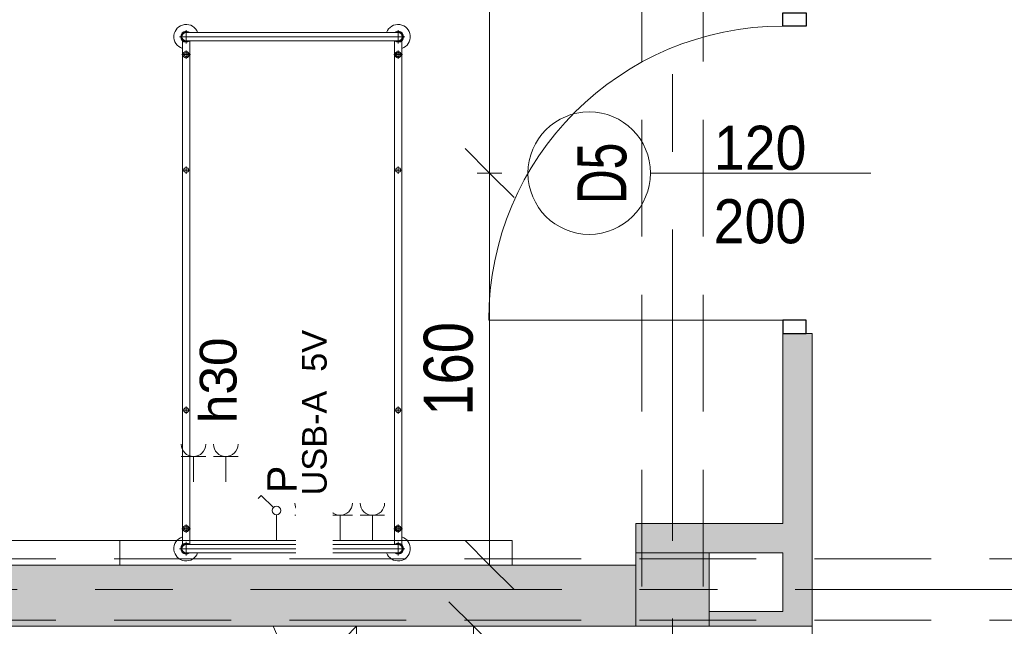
# Model space of a CAD drawing. Header units: centimetres. Extents: x -1631 to 1829, y -257 to 3158.
# Tile 33 of 129: x -879 to -477, y 1833 to 2081. Entities that reach past the tile are written whole.
import ezdxf

# ---------------------------------------------------------------- set-up
doc = ezdxf.new("R2010")
doc.units = ezdxf.units.CM
for name, pattern in [('Dash', [60, 30, -30]), ('Oś', [222.25, 127, -31.75, 31.75, -31.75]), ('Ponad', [39.688, 23.813, -15.875]), ('Ukryte', [71.438, 47.625, -23.813])]:
    doc.linetypes.add(name, pattern=pattern)
for name, color, linetype, lineweight in [('A-ANNO-DIMS', 211, 'Continuous', 13), ('A-ANNO-DIMS-100', 211, 'Continuous', 13), ('A-ANNO-NOTE', 131, 'Continuous', 9), ('A-AREA', 32, 'Continuous', 13), ('A-DETL', 90, 'Continuous', 9), ('A-DETL-GENF', 92, 'Continuous', 9), ('A-DETL-HDLN', 90, 'Ukryte', 9), ('A-DETL-MEDM', 33, 'Continuous', 13), ('A-DETL-THIN', 151, 'Continuous', 9), ('A-DOOR', 31, 'Continuous', 13), ('A-FLOR', 192, 'Continuous', 13), ('A-FLOR-OVHD', 1, 'Ponad', 9), ('A-WALL', 113, 'Continuous', 13), ('I-FURN', 30, 'Continuous', 9), ('Q-SPCQ', 91, 'Continuous', 9), ('S-COLS', 52, 'Continuous', 13), ('S-GRID', 1, 'Continuous', 13)]:
    doc.layers.add(name, color=color, linetype=linetype, lineweight=lineweight)
doc.layers.add('A-WALL-PATT', color=111, linetype='Continuous', lineweight=13, plot=False)
doc.styles.add('Arial', font='arial.ttf', dxfattribs={"width": 0.9, "height": 18})
doc.styles.add('Arial Narrow_5', font='ARIALN.TTF', dxfattribs={"height": 20})
doc.styles.add('Arial_1', font='arial.ttf', dxfattribs={"width": 0.7, "height": 20})
doc.styles.add('Arial_4', font='arial.ttf', dxfattribs={"height": 10})
doc.styles.add('Arial_5', font='arial.ttf', dxfattribs={"height": 12})
doc.styles.add('Arial_6', font='arial.ttf', dxfattribs={"height": 15})
doc.dimstyles.new('Diagonal_1_100__0__wewnętrzne', dxfattribs={"dimscale": 30.48, "dimtxt": 20.468619, "dimasz": 0.656168, "dimexe": 0.164042, "dimexo": 0.0625, "dimgap": 0.032808, "dimtad": 1, "dimdec": 0, "dimdsep": 46, "dimtxsty": 'Arial Narrow_5', "dimblk1": 'OBLIQUE', "dimblk2": 'OBLIQUE', "dimsah": 1, "dimcen": 0.09, "dimazin": 0, "dimtfac": 1, "dimtdec": 4, "dimtix": 1, "dimtmove": 0, "dimatfit": 3, "dimfxl": 0.164042, "dimfxlon": 1, "dimtvp": 1, "dimtolj": 1, "dimtzin": 0, "dimarcsym": 2})

# ---------------------------------------------------------------- blocks, each defined once
blk = doc.blocks.new('M_Concrete-Square-Column - 300 x 300mm-1795930-6_piętro IV __13_80 m_ - stan projektowany')
at = {"layer": 'S-COLS', "lineweight": 9}
blk.add_hatch(color=254, dxfattribs=at).paths.add_polyline_path([(15, -15), (15, 15), (-15, 15), (-15, -15)], flags=0)
for p, q in [((15, 15), (-15, 15)), ((-15, 15), (-15, -15)), ((15, -15), (15, 15)), ((-15, -15), (15, -15))]:
    blk.add_line(p, q, dxfattribs=at)
blk = doc.blocks.new('łóżko 195x90 typ FAMED _102039_ - łóżko 195x90 typ FAMED _102039_-1233017-6_piętro IV __13_80 m_ - stan projektowany')
at = {"layer": 'I-FURN'}
for p, q in [((-43.25, 101.53), (-43.25, 106.98)), ((-43.25, 105.95), (43.25, 105.95)), ((43.25, 101.53), (43.25, 106.98)), ((45.97, 104.25), (-45.98, 104.25)), ((-44.75, -103.1), (-44.75, 102.61)), ((-43.25, 102.55), (43.25, 102.55)), ((-41.75, 102.55), (-41.75, -103.1)), ((41.75, 102.61), (41.75, -103.05)), ((44.75, -103.1), (44.75, 102.61)), ((-45, 96.93), (-41.5, 96.93)), ((-43.25, 95.18), (-43.25, 98.68)), ((45, 96.93), (41.5, 96.93)), ((43.25, 95.18), (43.25, 98.68)), ((-44.75, 49.81), (-41.75, 49.81)), ((-43.25, 48.31), (-43.25, 51.31)), ((44.75, 49.81), (41.75, 49.81)), ((43.25, 48.31), (43.25, 51.31)), ((-44.75, -48.19), (-41.75, -48.19)), ((-43.25, -49.69), (-43.25, -46.69)), ((44.75, -48.19), (41.75, -48.19)), ((43.25, -49.69), (43.25, -46.69)), ((-43.25, -94.85), (-43.25, -98.35)), ((43.25, -94.85), (43.25, -98.35)), ((-45, -96.6), (-41.5, -96.6)), ((45, -96.6), (41.5, -96.6)), ((-43.25, -102.02), (-43.25, -107.47)), ((-43.25, -103.05), (43.25, -103.05)), ((43.25, -102.02), (43.25, -107.47)), ((-45.98, -104.75), (45.97, -104.75)), ((-43.25, -106.45), (43.25, -106.45))]:
    blk.add_line(p, q, dxfattribs=at)
for centre, radius in [((-43.25, 96.93), 1.25), ((-43.25, 96.93), 0.8), ((43.25, 96.93), 1.25), ((43.25, 96.93), 0.8), ((-43.25, 49.81), 1), ((43.25, 49.81), 1), ((-43.25, -48.19), 1), ((43.25, -48.19), 1), ((-43.25, -96.6), 1.25), ((-43.25, -96.6), 0.8), ((43.25, -96.6), 1.25), ((43.25, -96.6), 0.8)]:
    blk.add_circle(centre, radius, dxfattribs=at)
for centre, radius, start, end in [((-43.25, 104.25), 5, 19.8769, 252.5424), ((43.25, 104.25), 5, 287.4576, 160.1231), ((-43.25, 104.25), 2.23, 49.8221, 310.1779), ((-43.25, 104.25), 1.93, 62.0207, 297.9793), ((-43.25, 104.25), 1.7, 90, 270), ((43.25, 104.25), 2.23, 229.8221, 130.1779), ((43.25, 104.25), 1.93, 242.0207, 117.9793), ((43.25, 104.25), 1.7, 270, 90), ((-43.25, -104.75), 5, 107.4576, 340.1231), ((43.25, -104.75), 5, 199.8769, 72.5424), ((-43.25, -104.75), 2.23, 47.6113, 310.1779), ((-43.25, -104.75), 1.93, 62.0207, 297.9793), ((-43.25, -104.75), 1.7, 90, 270), ((43.25, -104.75), 2.23, 229.8221, 130.1779), ((43.25, -104.75), 1.93, 242.0207, 117.9793), ((43.25, -104.75), 1.7, 270, 90)]:
    blk.add_arc(centre, radius, start, end, dxfattribs=at)
blk = doc.blocks.new('Panel Gazowo Oswietleniowy 2 - Type 1-2423720-6_piętro IV __13_80 m_ - stan projektowany')
at = {"layer": 'Q-SPCQ'}
for p, q in [((-112.5, 56.83), (-102.5, 56.83)), ((-107.5, 56.83), (-107.5, 46.5)), ((-99.33, 56.83), (-89.33, 56.83)), ((-94.33, 56.83), (-94.33, 46.5)), ((47.5, 56.83), (57.5, 56.83)), ((52.5, 56.83), (52.5, 46.5)), ((60.67, 56.83), (70.67, 56.83)), ((65.67, 56.83), (65.67, 46.5)), ((-79.82, 40.93), (-81.13, 39.62)), ((-74.88, 35.98), (-79.82, 40.93)), ((80.18, 40.93), (78.87, 39.62)), ((85.12, 35.98), (80.18, 40.93)), ((-73.64, 22.5), (-73.64, 33)), ((-66.13, 32.83), (-56.13, 32.83)), ((-61.13, 32.83), (-61.13, 22.5)), ((-52.67, 32.83), (-42.67, 32.83)), ((-47.67, 32.83), (-47.67, 22.5)), ((-39.5, 32.83), (-29.5, 32.83)), ((-34.5, 32.83), (-34.5, 22.5)), ((86.36, 22.5), (86.36, 33)), ((93.87, 32.83), (103.87, 32.83)), ((98.87, 32.83), (98.87, 22.5)), ((107.33, 32.83), (117.33, 32.83)), ((112.33, 32.83), (112.33, 22.5)), ((120.5, 32.83), (130.5, 32.83)), ((125.5, 32.83), (125.5, 22.5)), ((-157.5, 12.5), (-157.5, 22.5)), ((-157.5, 22.5), (182.5, 22.5)), ((182.5, 22.5), (182.5, 12.5))]:
    blk.add_line(p, q, dxfattribs=at)
for centre in [(-73.64, 34.75), (86.36, 34.75)]:
    blk.add_circle(centre, 1.75, dxfattribs=at)
for centre, end in [((-107.5, 61.83), 0), ((-94.33, 61.83), 0), ((52.5, 61.83), 0), ((65.67, 61.83), 0), ((-61.13, 37.83), 360), ((-47.67, 37.83), 360), ((-34.5, 37.83), 360), ((98.87, 37.83), 360), ((112.33, 37.83), 360), ((125.5, 37.83), 360)]:
    blk.add_arc(centre, 5, 180, end, dxfattribs=at)
blk = doc.blocks.new('DRZWI 1S - automatyczna etykieta - Drzwi 120-2386914-6_piętro IV __13_80 m_ - stan projektowany')
at = {"layer": 'A-DETL-GENF'}
for p, q in [((-65.5, 3.5), (-60, 3.5)), ((-65.5, -6), (-65.5, 3.5)), ((-60, 3.5), (-60, -6)), ((60, 3.5), (65.5, 3.5)), ((60, -6), (60, 3.5)), ((65.5, 3.5), (65.5, -6)), ((-60, -6), (-65.5, -6)), ((65.5, -6), (60, -6))]:
    blk.add_line(p, q, dxfattribs=at)
at = {"layer": 'A-DETL-MEDM', "lineweight": 25}
for p, q in [((-65.5, -6), (-65.5, 3.5)), ((-65.5, 3.5), (-60, 3.5)), ((-60, 3.5), (-60, -6)), ((60, 3.5), (60, -6)), ((65.5, 3.5), (60, 3.5)), ((65.5, -6), (65.5, 3.5)), ((-60, -6), (-65.5, -6)), ((60, -6), (65.5, -6))]:
    blk.add_line(p, q, dxfattribs=at)
at = {"layer": 'A-DOOR'}
blk.add_line((60, -6), (60, -126), dxfattribs=at)
blk.add_arc((60, -6), 120, 180, 270, dxfattribs=at)
blk = doc.blocks.new('DIMBLOCK26-6_piętro IV __13_80 m_ - stan projektowany')
at = {"layer": 'A-ANNO-DIMS-100', "transparency": 16777216}
for p, q in [((-687.3, 2018.33), (-697.3, 2028.33)), ((-692.3, 2018.33), (-682.3, 2018.33)), ((-687.3, 2018.33), (-692.3, 2018.33)), ((-687.3, 1858.33), (-687.3, 2018.33)), ((-687.3, 2018.33), (-677.3, 2008.33)), ((-687.3, 1858.33), (-697.3, 1868.33)), ((-692.3, 1858.33), (-682.3, 1858.33)), ((-687.3, 1858.33), (-692.3, 1858.33)), ((-687.3, 1858.33), (-677.3, 1848.33))]:
    blk.add_line(p, q, dxfattribs=at)
at = {"layer": 'A-ANNO-DIMS-100', "color": 0, "transparency": 16777216, "insert": (-714.15, 1919.32), "char_height": 20, "width": 45.6158, "attachment_point": 1, "rotation": 90, "line_spacing_factor": 0.974696, "style": 'Arial Narrow_5'}
blk.add_mtext('160', dxfattribs=at)
blk = doc.blocks.new('_Oblique')
at = {"color": 0, "linetype": 'ByBlock', "lineweight": -2}
blk.add_line((-0.5, -0.5), (0.5, 0.5), dxfattribs=at)
blk = doc.blocks.new('DIMBLOCK27-6_piętro IV __13_80 m_ - stan projektowany')
at = {"layer": 'A-ANNO-DIMS-100', "transparency": 16777216}
for p, q in [((-687.3, 2277.33), (-697.3, 2287.33)), ((-692.3, 2277.33), (-682.3, 2277.33)), ((-687.3, 2277.33), (-692.3, 2277.33)), ((-687.3, 2018.33), (-687.3, 2277.33)), ((-687.3, 2277.33), (-677.3, 2267.33)), ((-687.3, 2018.33), (-697.3, 2028.33)), ((-692.3, 2018.33), (-682.3, 2018.33)), ((-687.3, 2018.33), (-692.3, 2018.33)), ((-687.3, 2018.33), (-677.3, 2008.33))]:
    blk.add_line(p, q, dxfattribs=at)
at = {"layer": 'A-ANNO-DIMS-100', "color": 0, "transparency": 16777216, "insert": (-714.15, 2128.82), "char_height": 20, "width": 45.6158, "attachment_point": 1, "rotation": 90, "line_spacing_factor": 0.974696, "style": 'Arial Narrow_5'}
blk.add_mtext('259', dxfattribs=at)
blk = doc.blocks.new('DIMBLOCK139-6_piętro IV __13_80 m_ - stan projektowany')
at = {"layer": 'A-ANNO-DIMS-100', "transparency": 16777216}
for p, q in [((-693.86, 1833.33), (-703.86, 1843.33)), ((-698.86, 1833.33), (-688.86, 1833.33)), ((-693.86, 1833.33), (-698.86, 1833.33)), ((-693.86, 1683.33), (-693.86, 1833.33)), ((-693.86, 1833.33), (-683.86, 1823.33)), ((-693.86, 1683.33), (-703.86, 1693.33)), ((-698.86, 1683.33), (-688.86, 1683.33)), ((-693.86, 1683.33), (-698.86, 1683.33)), ((-693.86, 1683.33), (-683.86, 1673.33))]:
    blk.add_line(p, q, dxfattribs=at)
at = {"layer": 'A-ANNO-DIMS-100', "color": 0, "transparency": 16777216, "insert": (-720.71, 1739.32), "char_height": 20, "width": 45.6158, "attachment_point": 1, "rotation": 90, "line_spacing_factor": 0.974696, "style": 'Arial Narrow_5'}
blk.add_mtext('150', dxfattribs=at)

msp = doc.modelspace()

# ---------------------------------------------------------------- hatches: boundary and pattern name
at = {"layer": 'A-WALL-PATT'}
h = msp.add_hatch(color=9, dxfattribs=at)
h.paths.add_polyline_path([(-555.62, 1833.33), (-555.62, 1952.83), (-567.62, 1952.83), (-567.62, 1833.33)], flags=0)
h.paths.add_polyline_path([(-555.62, 2173.83), (-555.62, 2482.83), (-567.62, 2482.83), (-567.62, 2173.83)], flags=0)
h.paths.add_polyline_path([(-555.62, 2703.83), (-555.62, 2824.33), (-567.62, 2824.33), (-567.62, 2703.83), (-558.12, 2703.83)], flags=0)
for points in [[(-567.62, 1863.33), (-567.62, 1875.33), (-627.62, 1875.33), (-627.62, 1863.33), (-597.62, 1863.33)], [(-628.34, 1833.33), (-627.62, 1833.33), (-627.62, 1858.33), (-1197.62, 1858.33), (-1197.62, 1833.33), (-719.31, 1833.33)], [(-567.62, 1833.33), (-567.62, 1839.33), (-597.62, 1839.33), (-597.62, 1833.33), (-582.85, 1833.33)]]:
    msp.add_hatch(color=9, dxfattribs=at).paths.add_polyline_path(points, flags=0)

# ---------------------------------------------------------------- linework, layer by layer
at = {"layer": 'A-ANNO-NOTE', "lineweight": 13}
msp.add_line((-531.62, 2018.33), (-621.62, 2018.33), dxfattribs=at)
msp.add_line((-531.62, 2018.33), (-621.62, 2018.33), dxfattribs=at)
msp.add_circle((-646.62, 2018.33), 25, dxfattribs=at)
at = {"layer": 'A-AREA', "lineweight": 9}
msp.add_line((-1037.41, 1533.33), (-741.62, 1833.33), dxfattribs=at)
at = {"layer": 'A-DETL', "linetype": 'Dash', "lineweight": 25}
msp.add_open_spline([(-552.77, 2638.57), (-478.91, 2638.57), (-476.08, 2638.57), (-439.12, 2638.57), (-439.12, 2601.62), (-439.12, 2598.79), (-439.12, 2573.54), (-439.12, 1655.82), (-439.12, 1618.87), (-439.12, 1616.04), (-439.12, 1512.36), (-439.12, 1509.53), (-439.12, 1472.57), (-476.08, 1472.57), (-478.91, 1472.57), (-555.62, 1472.57)], degree=3, knots=[0, 0, 0, 0, 1.242892, 2.082132, 2.921372, 3.63261, 13.975949, 24.692511, 35.163852, 36.732804, 37.928533, 39.497485, 40.336725, 41.175965, 42.450024, 42.450024, 42.450024, 42.450024], dxfattribs=at)
at = {"layer": 'A-DETL-HDLN'}
for p, q in [((-625.12, 420.83), (-625.12, 2793.33)), ((-600.12, 420.83), (-600.12, 2793.33)), ((-1197.62, 1835.83), (1172.38, 1835.83))]:
    msp.add_line(p, q, dxfattribs=at)
at = {"layer": 'A-DETL-THIN'}
msp.add_line((-775.62, 1833.33), (-741.62, 1758.33), dxfattribs=at)
at = {"layer": 'A-FLOR', "lineweight": 9}
msp.add_line((-741.62, 1833.33), (-741.62, 1533.33), dxfattribs=at)
at = {"layer": 'A-FLOR-OVHD'}
msp.add_line((-555.62, 1833.33), (-555.62, 1383.33), dxfattribs=at)
at = {"layer": 'A-WALL', "lineweight": 9}
for p, q in [((-567.62, 1952.83), (-567.62, 1875.33)), ((-555.62, 1952.83), (-558.12, 1952.83)), ((-555.62, 1833.33), (-555.62, 1952.83)), ((-567.62, 1875.33), (-627.62, 1875.33)), ((-627.62, 1875.33), (-627.62, 1863.33)), ((-597.62, 1863.33), (-567.62, 1863.33)), ((-567.62, 1863.33), (-567.62, 1839.33)), ((-627.62, 1858.33), (-1197.62, 1858.33)), ((-567.62, 1839.33), (-597.62, 1839.33)), ((-1197.62, 1833.33), (-627.62, 1833.33)), ((-597.62, 1833.33), (-555.62, 1833.33))]:
    msp.add_line(p, q, dxfattribs=at)
at = {"layer": 'S-GRID', "linetype": 'Oś'}
for p, q in [((-612.62, 2884.27), (-612.62, 27.13)), ((1342.46, 1848.33), (-1368.76, 1848.33))]:
    msp.add_line(p, q, dxfattribs=at)

# ---------------------------------------------------------------- block references
at = {"layer": 'A-DOOR', "rotation": 269.9999999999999}
msp.add_blockref('DRZWI 1S - automatyczna etykieta - Drzwi 120-2386914-6_piętro IV __13_80 m_ - stan projektowany', (-561.62, 2018.33), dxfattribs=at)
at = {"layer": 'I-FURN'}
msp.add_blockref('łóżko 195x90 typ FAMED _102039_ - łóżko 195x90 typ FAMED _102039_-1233017-6_piętro IV __13_80 m_ - stan projektowany', (-767.87, 1969.77), dxfattribs=at)
at = {"layer": 'Q-SPCQ'}
for p in [(-1020.62, 1845.83), (-860.62, 1845.83)]:
    msp.add_blockref('Panel Gazowo Oswietleniowy 2 - Type 1-2423720-6_piętro IV __13_80 m_ - stan projektowany', p, dxfattribs=at)
at = {"layer": 'S-COLS', "lineweight": 9}
msp.add_blockref('M_Concrete-Square-Column - 300 x 300mm-1795930-6_piętro IV __13_80 m_ - stan projektowany', (-612.62, 1848.33), dxfattribs=at)

# ---------------------------------------------------------------- texts
at = {"layer": 'A-ANNO-NOTE', "lineweight": 211, "char_height": 18, "width": 38.07, "attachment_point": 5, "line_spacing_factor": 0.936439, "style": 'Arial'}
for s, insert in [('\\pxqc,t6.35,12.7,19.05,25.4,31.75,38.1,44.45,50.8,57.15,63.5,69.85,76.2,82.55,88.9,95.25,101.6,107.95,114.3,120.65,127,133.35,139.7,146.05,152.4,158.75,165.1,171.45,177.8,184.15,190.5,196.85,203.2;{120}', (-576.86, 2028.56)), ('\\pxqc,t6.35,12.7,19.05,25.4,31.75,38.1,44.45,50.8,57.15,63.5,69.85,76.2,82.55,88.9,95.25,101.6,107.95,114.3,120.65,127,133.35,139.7,146.05,152.4,158.75,165.1,171.45,177.8,184.15,190.5,196.85,203.2;{200}', (-576.95, 1998.56))]:
    msp.add_mtext(s, dxfattribs=dict(at, insert=insert))
at = {"layer": 'A-ANNO-NOTE', "lineweight": 211, "insert": (-641.33, 2018.26), "char_height": 20, "width": 25.97, "attachment_point": 5, "rotation": 90, "line_spacing_factor": 0.936439, "style": 'Arial_1'}
msp.add_mtext('\\pxqc,t4.445,8.89,13.335,17.78,22.225,26.67,31.115,35.56,40.005,44.45,48.895,53.34,57.785,62.23,66.675,71.12,75.565,80.01,84.455,88.9,93.345,97.79,102.235,106.68,111.125,115.57,120.015,124.46,128.905,133.35,137.795,142.24;{D5}', dxfattribs=at)

# ---------------------------------------------------------------- dimensions: what is measured, and where the dimension line sits
at = {"layer": 'A-ANNO-DIMS'}
for base, p1, p2, override, picture, middle in [((-687.3, 2277.33), (-692.3, 2018.33), (-692.3, 2277.33), {"dimpost": '<>', "dimfxl": 259}, 'DIMBLOCK27-6_piętro IV __13_80 m_ - stan projektowany', (-698.51, 2147.83)), ((-687.3, 2018.33), (-692.3, 1858.33), (-692.3, 2018.33), {"dimpost": '<>', "dimfxl": 160}, 'DIMBLOCK26-6_piętro IV __13_80 m_ - stan projektowany', (-698.51, 1938.33)), ((-693.86, 1833.33), (-698.86, 1683.33), (-698.86, 1833.33), {"dimpost": '<>', "dimfxl": 150}, 'DIMBLOCK139-6_piętro IV __13_80 m_ - stan projektowany', (-705.07, 1758.33))]:
    dim = msp.add_linear_dim(base=base, p1=p1, p2=p2, angle=90, dimstyle='Diagonal_1_100__0__wewnętrzne', override=override, dxfattribs=at)
    dim.commit()
    dim.dimension.update_dxf_attribs({"geometry": picture, "text_midpoint": middle})

# ---------------------------------------------------------------- next in the draw order: texts
at = {"layer": 'A-ANNO-NOTE', "lineweight": 13, "rotation": 90, "line_spacing_factor": 0.936439, "bg_fill": 3, "box_fill_scale": 1.25, "bg_fill_color": 256, "bg_fill_true_color": 13158600, "bg_fill_transparency": 0}
for s, insert, char_height, width, attachment_point, style in [('\\pxqc,t12.7,25.4,38.1,50.8,63.5,76.2,88.9,101.6,114.3,127,139.7,152.4,165.1,177.8,190.5,203.2,215.9,228.6,241.3,254,266.7,279.4,292.1,304.8,317.5,330.2,342.9,355.6,368.3,381,393.7,406.4;{USB-A  5V}', (-758.7, 1920.56), 10, 113.1, 5, 'Arial_4'), ('\\pxt8.46667,16.93333,25.4,33.86667,42.33333,50.8,59.26667,67.73333,76.2,84.66667,93.13333,101.6,110.06667,118.53333,127,135.46667,143.93333,152.4,160.86667,169.33333,177.8,186.26667,194.73333,203.2,211.66667,220.13333,228.6,237.06667,245.53333,254,262.46667,270.93333;{h30}', (-805.56, 1916.27), 15, 36.764, 1, 'Arial_6')]:
    msp.add_mtext(s, dxfattribs=dict(at, insert=insert, char_height=char_height, width=width, attachment_point=attachment_point, style=style))

# ---------------------------------------------------------------- next in the draw order: linework, layer by layer
at = {"layer": 'A-DETL-HDLN'}
msp.add_line((-1197.62, 1860.83), (1172.38, 1860.83), dxfattribs=at)

# ---------------------------------------------------------------- next in the draw order: texts
at = {"layer": 'A-ANNO-NOTE', "lineweight": 13, "insert": (-772.02, 1893.32), "char_height": 12, "width": 12.019, "attachment_point": 5, "rotation": 90, "line_spacing_factor": 0.936439, "style": 'Arial_5'}
msp.add_mtext('\\pxqc,t10.58333,21.16667,31.75,42.33333,52.91667,63.5,74.08333,84.66667,95.25,105.83333,116.41667,127,137.58333,148.16667,158.75,169.33333,179.91667,190.5,201.08333,211.66667,222.25,232.83333,243.41667,254,264.58333,275.16667,285.75,296.33333,306.91667,317.5,328.08333,338.66667;{P}', dxfattribs=at)

doc.saveas('drawing.dxf')
